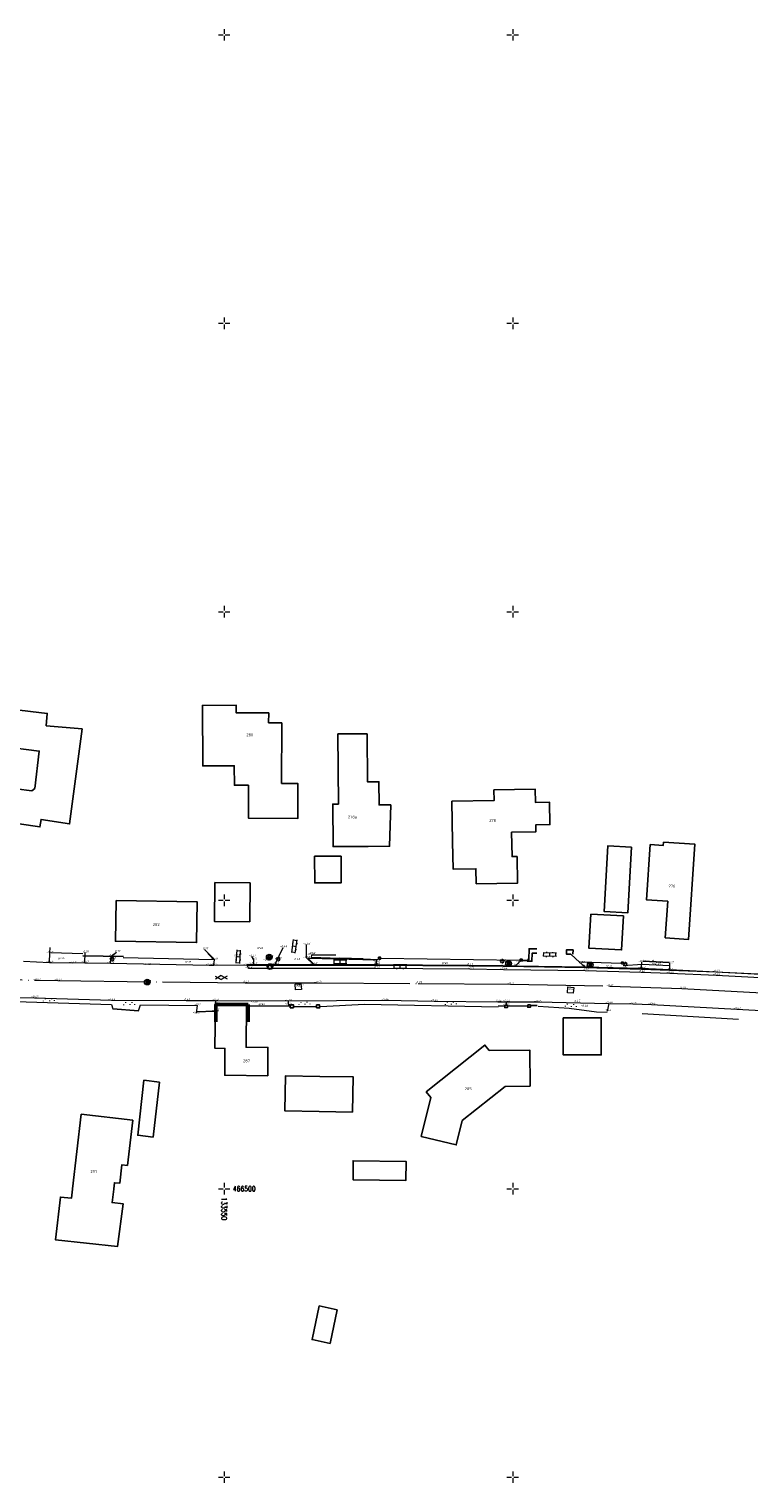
# Model space of a CAD drawing. Header units: metres. Extents: x 132947 to 136301, y 465956 to 467151.
# Tile 5 of 28: x 133516 to 133641, y 466449 to 466701. Entities that reach past the tile are written whole.
import ezdxf
from ezdxf.enums import TextEntityAlignment as Align

# ---------------------------------------------------------------- set-up
doc = ezdxf.new("R2010")
doc.units = ezdxf.units.M
doc.linetypes.add('ASWEG', pattern=[18, 16, -1, 0, -1])
doc.layers.get('0').update_dxf_attribs({"color": 8})
for name, color, linetype, lineweight in [('B-WE-GR-GRAS-T18', 253, 'Continuous', 18), ('B-WE-GW-HOOGTE-T18', 253, 'Continuous', 18), ('B-WE-IE-TERREINAFSCHEIDING_KUNSTMATIG_HEKWERK-G', 20, 'IE-TERREINAFSCHEIDING-KUNSTMATIG', 18), ('B-WE-IE-TERREINAFSCHEIDING_NATUURLIJK_HAAG MET RASTER-G', 60, 'IE-TERREINAFSCHEIDING-NATUURLIJK-HAAGRASTER', 18), ('B-WE-IE-TERREINAFSCHEIDING_NATUURLIJK_HAAG-G', 60, 'IE-TERREINAFSCHEIDING-NATUURLIJK-HAAG', 18), ('B-WE-KL-ET_LS_OV_LICHTMAST-S', 190, 'Continuous', 25), ('B01_Hoofdgebouw', 8, 'Continuous', 50), ('N-WE-OG-BEBOUWING_HUISNUMMER-T25', 7, 'Continuous', 25), ('Q03_Asweg', 8, 'ASWEG', 18), ('Q15_Brandkraan', 8, 'Continuous', 18), ('Q2203_Paal_beton', 8, 'Continuous', 18), ('Q22_Paal_overig', 8, 'Continuous', 18), ('Q28_Rioolput_gem', 8, 'Continuous', 18), ('S01_Asfalt', 8, 'Continuous', 18), ('S02_Klinkers', 8, 'Continuous', 18), ('S100_Ruitkruis', 8, 'Continuous', 18), ('S60_Zand_grind', 8, 'Continuous', 18), ('T01_Muur', 8, 'Continuous', 25), ('T10_Doorgang', 8, 'DOORGANG', 25), ('V011_Kant_asfalt', 8, 'Continuous', 18), ('V012_Kant_beton', 8, 'Continuous', 18), ('V02_Kant_klinkers', 8, 'Continuous', 18), ('V05_Kant_grindpuin', 8, 'Continuous', 18)]:
    doc.layers.add(name, color=color, linetype=linetype, lineweight=lineweight)
doc.layers.add('B-XX-OG-BEBOUWING-GV', color=8, linetype='Continuous')
doc.styles.add('NLCS-ISO-M200-T18_CURSIEF', font='NLCS-ISO.ttf', dxfattribs={"oblique": 15, "height": 0.36})
doc.styles.add('NLCS-ISO-M200-T25', font='NLCS-ISO.ttf', dxfattribs={"height": 0.5})
doc.styles.add('Romans', font='romans.shx', dxfattribs={"width": 0.7, "height": 0.9})
doc.linetypes.add('DOORGANG', pattern='A,2,-2,[15,fgm.shx,S=1,R=0,X=0,Y=0],-4', length=8)
doc.linetypes.add('IE-TERREINAFSCHEIDING-KUNSTMATIG', pattern='A,4,[82,NLCS.SHX,S=0.75,R=90,X=0,Y=0],4,-2', length=10)
doc.linetypes.add('IE-TERREINAFSCHEIDING-NATUURLIJK-HAAG', pattern='A,7,-1.5,[67,NLCS.SHX,S=0.75,R=45,X=0,Y=0],-1.5', length=10)
doc.linetypes.add('IE-TERREINAFSCHEIDING-NATUURLIJK-HAAGRASTER', pattern='A,7,-1.5,[67,NLCS.SHX,S=0.75,R=45,X=0,Y=0],-1.5,7,-1.5,[67,NLCS.SHX,S=0.75,R=0,X=0,Y=0],-1.5', length=20)

# ---------------------------------------------------------------- blocks, each defined once
blk = doc.blocks.new('ZANDGR2')
for points in [[(0.28, 1.8), (0.08, 1.8)], [(1.09, 1.1), (0.89, 1.1)], [(0.43, -0.34), (0.23, -0.34)], [(0.54, -2.02), (0.34, -2.02)], [(1.14, -1.04), (0.94, -1.04)]]:
    blk.add_lwpolyline(points)
blk = doc.blocks.new('rioolput')
for points in [[(-1, -1), (-1, 1)], [(-1, 1), (1, 1)], [(1, 1), (1, -1)], [(1, -1), (-1, -1)]]:
    blk.add_lwpolyline(points)
blk = doc.blocks.new('paal')
for points in [[(0.5, 0.5), (-0.5, -0.5)], [(-0.5, 0.5), (0.5, -0.5)], [(-0.5, -0.5), (0.5, -0.5), (0.5, 0.5), (-0.5, 0.5), (-0.5, -0.5)]]:
    blk.add_lwpolyline(points)
blk.add_circle((0, 0), 1)
blk = doc.blocks.new('klinkers2')
for p, q in [((0.01, 1.15), (0.31, 1.15)), ((0.31, -2.3), (0.31, 2.3)), ((0.31, 2.1), (1.51, 2.1)), ((0.31, 0), (1.51, 0)), ((1.51, -2.3), (1.51, 2.3)), ((1.51, 1.05), (1.81, 1.05)), ((0.01, -1.15), (0.31, -1.15)), ((0.31, -2.1), (1.51, -2.1)), ((1.51, -1.05), (1.81, -1.05))]:
    blk.add_line(p, q)
blk = doc.blocks.new('asfalt2')
for p, q in [((1.18, 2.05), (0, 0)), ((1.18, -2.05), (0, 0)), ((1.4, 0), (0.21, -2.05)), ((1.4, 0), (0.22, 2.05))]:
    blk.add_line(p, q)
blk = doc.blocks.new('brandkraan')
blk.add_lwpolyline([(-0.001, 1.001), (-0.867, -0.499), (0.866, -0.499), (-0.001, 1.001)])
blk.add_circle((0, 0), 0.999)
blk = doc.blocks.new('btpaal')
for points in [[(-1, 0), (1, 0)], [(-0.5, -0.5), (0.5, -0.5), (0.5, 0.5), (-0.5, 0.5), (-0.5, -0.5)], [(0, -1), (0, 1)]]:
    blk.add_lwpolyline(points)
blk.add_circle((0, 0), 1)
blk = doc.blocks.new('ruitkruis')
for p, q in [((-2, 0), (-0.4, 0)), ((0, 2), (0, 0.4)), ((0.4, 0), (2, 0)), ((0, -0.4), (0, -2))]:
    blk.add_line(p, q)
blk = doc.blocks.new('SKL-ET_OV_LICHTMAST-SO')
at = {"color": 0, "linetype": 'ByBlock', "lineweight": 18}
for points in [[(-1.2, 0), (-2, 0)], [(-1.4, 1.4), (-0.9, 0.9)], [(0, 2), (0, 1.2)], [(0.9, 0.9), (1.4, 1.4)], [(2, 0), (1.2, 0)], [(-1.4, -1.4), (-0.9, -0.9)], [(0, -1.2), (0, -2)], [(0.9, -0.9), (1.4, -1.4)]]:
    blk.add_lwpolyline(points, dxfattribs=at)
blk.add_circle((0, 0), 1, dxfattribs=at)

msp = doc.modelspace()

# ---------------------------------------------------------------- linework, layer by layer
at = {"layer": 'B-WE-IE-TERREINAFSCHEIDING_KUNSTMATIG_HEKWERK-G'}
for points in [[(133532.52, 466540.05), (133548.19, 466539.73), (133547.19, 466540.75)], [(133565.11, 466540.5), (133565.05, 466540.14), (133570.07, 466539.97)], [(133574.07, 466539.83), (133576.63, 466539.74)], [(133577.17, 466539.96), (133601.23, 466539.63)], [(133611.85, 466539.3), (133618.8, 466539.1)], [(133498.86, 466530.63), (133499.05, 466532.9), (133530.48, 466531.95), (133530.68, 466531.15)], [(133535.17, 466530.82), (133535.51, 466531.85), (133545.31, 466531.77), (133545.12, 466530.4)], [(133554.14, 466531.68), (133561.32, 466531.67)], [(133622.46, 466530.34), (133639.13, 466529.4)]]:
    msp.add_lwpolyline(points, dxfattribs=at)
at = {"layer": 'B-WE-IE-TERREINAFSCHEIDING_NATUURLIJK_HAAG MET RASTER-G', "flags": 128}
for points in [[(133566.69, 466531.59), (133574.3, 466532), (133597.46, 466531.51)], [(133604.4, 466531.65), (133609.78, 466531.28), (133614.5, 466530.67), (133616.39, 466530.59)]]:
    msp.add_lwpolyline(points, dxfattribs=at)
at = {"layer": 'B-WE-IE-TERREINAFSCHEIDING_NATUURLIJK_HAAG-G'}
for points in [[(133519.94, 466540.94), (133525.52, 466540.75)], [(133569.37, 466540.5), (133565.11, 466540.5)], [(133619.12, 466538.7), (133622.41, 466538.89), (133627.26, 466538.66)]]:
    msp.add_lwpolyline(points, dxfattribs=at)
at = {"layer": 'B-XX-OG-BEBOUWING-GV'}
for points in [[(133525.41, 466579.71), (133519.17, 466580.23), (133519.34, 466582.39), (133513.06, 466583.09), (133513, 466582.29), (133512.37, 466582.36), (133511.65, 466576.67), (133517.94, 466575.85), (133517.17, 466569.38), (133516.69, 466568.94), (133511.21, 466569.66), (133510.45, 466563.84), (133518.08, 466562.72), (133518.28, 466564), (133523.22, 466563.22)], [(133554.2, 466569.95), (133554.22, 466564.22), (133562.77, 466564.19), (133562.76, 466570.25), (133559.95, 466570.26), (133559.97, 466580.74), (133557.71, 466580.75), (133557.72, 466582.46), (133552.09, 466582.47), (133552.1, 466583.81), (133546.23, 466583.76), (133546.28, 466573.29), (133551.75, 466573.31), (133551.77, 466569.94)], [(133574.79, 466578.86), (133569.71, 466578.82), (133569.8, 466566.67), (133568.83, 466566.66), (133568.88, 466559.3), (133574.93, 466559.34), (133578.66, 466559.37), (133578.86, 466566.53), (133576.85, 466566.51), (133576.82, 466570.53), (133574.85, 466570.52)], [(133600.77, 466557.58), (133599.89, 466557.57), (133599.82, 466561.79), (133604.02, 466561.86), (133604, 466563.06), (133606.44, 466563.1), (133606.38, 466566.98), (133603.94, 466566.94), (133603.91, 466569.24), (133596.75, 466569.13), (133596.78, 466567.28), (133589.48, 466567.17), (133589.59, 466560.14), (133589.66, 466555.4), (133593.64, 466555.46), (133593.68, 466552.87), (133600.84, 466552.98)], [(133620.57, 466559.22), (133616.5, 466559.44), (133615.87, 466548.02), (133619.95, 466547.8)], [(133626.86, 466549.82), (133626.44, 466543.49), (133630.48, 466543.22), (133631.58, 466559.7), (133626.14, 466560.06), (133626.1, 466559.5), (133623.83, 466559.65), (133623.19, 466550.06)], [(133565.68, 466557.61), (133565.69, 466553.01), (133570.29, 466553.02), (133570.27, 466557.62)], [(133548.37, 466553.05), (133548.3, 466546.34), (133554.43, 466546.28), (133554.49, 466552.99)], [(133531.27, 466549.96), (133531.16, 466542.88), (133545.21, 466542.67), (133545.31, 466549.75)], [(133613.52, 466547.59), (133613.19, 466541.7), (133618.87, 466541.38), (133619.2, 466547.27)], [(133553.87, 466531.98), (133548.48, 466532.04), (133548.4, 466524.33), (133550.13, 466524.31), (133550.09, 466519.66), (133557.54, 466519.58), (133557.59, 466524.48), (133553.8, 466524.51)], [(133608.77, 466529.64), (133608.77, 466523.2), (133615.35, 466523.2), (133615.35, 466529.64)], [(133584.14, 466509.05), (133590.22, 466507.59), (133591.25, 466511.82), (133598.67, 466517.73), (133603.02, 466517.78), (133602.95, 466524.02), (133595.94, 466523.93), (133595.19, 466524.88), (133585.03, 466516.78), (133585.8, 466515.83)], [(133538.79, 466518.48), (133536.1, 466518.79), (133535.01, 466509.25), (133537.69, 466508.95)], [(133572.26, 466513.28), (133572.33, 466519.39), (133566.57, 466519.46), (133560.6, 466519.56), (133560.5, 466513.51), (133566.47, 466513.4)], [(133534.16, 466511.85), (133525.23, 466512.9), (133523.73, 466500), (133523.72, 466499.94), (133523.71, 466499.91), (133523.52, 466498.34), (133521.62, 466498.55), (133520.75, 466491.16), (133531.52, 466489.99), (133532.52, 466497.35), (133530.57, 466497.59), (133530.85, 466499.9), (133530.86, 466500), (133530.98, 466501.04), (133531.9, 466500.93), (133532.27, 466504.15), (133533.24, 466504.04)], [(133581.48, 466501.78), (133581.52, 466504.36), (133581.53, 466504.72), (133572.34, 466504.84), (133572.36, 466501.51), (133581.47, 466501.41)], [(133569.61, 466479), (133566.48, 466479.67), (133565.23, 466473.86), (133568.36, 466473.19)]]:
    msp.add_lwpolyline(points, close=True, dxfattribs=at)
at = {"layer": 'B01_Hoofdgebouw'}
for points in [[(133548.53, 466531.93), (133554.16, 466531.95)], [(133548.53, 466531.93), (133548.54, 466528.93)], [(133554.16, 466531.95), (133554.17, 466528.95)]]:
    msp.add_lwpolyline(points, dxfattribs=at)
at = {"layer": 'Q03_Asweg'}
msp.add_lwpolyline([(133329.32, 466540.96), (133334.66, 466540.8), (133337.82, 466540.69), (133341.09, 466540.69), (133357.02, 466540.4), (133373.41, 466540.08), (133388.29, 466539.73), (133407.63, 466539.15), (133410.95, 466539.04), (133428.63, 466538.53), (133445.9, 466538.09), (133463.18, 466537.56), (133481.42, 466537.07), (133499.01, 466536.63), (133517.5, 466536.12), (133521.2, 466536.06), (133553.61, 466535.69), (133566.19, 466535.67), (133583.63, 466535.58), (133599.64, 466535.44), (133616.81, 466535.13), (133629.34, 466534.69), (133647.63, 466533.74)], dxfattribs=at)
at = {"layer": 'T01_Muur'}
for points in [[(133602.53, 466539.45), (133603.33, 466539.43), (133603.39, 466540.83), (133604.17, 466540.83)], [(133604.17, 466541.58), (133602.83, 466541.58), (133602.82, 466539.7), (133602.57, 466539.71)], [(133611.73, 466539.16), (133611.64, 466539.17), (133611.64, 466539.2), (133610.09, 466540.64), (133609.31, 466540.67), (133609.34, 466541.43), (133610.46, 466541.4), (133610.43, 466540.63)], [(133576.77, 466539.8), (133577.1, 466539.8), (133577.1, 466540.13), (133576.77, 466540.13), (133576.77, 466539.8)], [(133601.3, 466539.48), (133601.62, 466539.47), (133601.63, 466539.8), (133601.3, 466539.81), (133601.3, 466539.48)], [(133618.87, 466538.97), (133619.16, 466538.94), (133619.18, 466539.26), (133618.87, 466539.29), (133618.87, 466538.97)], [(133561.47, 466531.89), (133562, 466531.89), (133562, 466531.35), (133561.46, 466531.35), (133561.47, 466531.89)], [(133566, 466531.33), (133566.53, 466531.33), (133566.53, 466531.86), (133566.01, 466531.86), (133566, 466531.33)], [(133598.61, 466531.79), (133599.08, 466531.8), (133599.1, 466531.4), (133598.63, 466531.39), (133598.61, 466531.79)], [(133602.61, 466531.85), (133603.07, 466531.85), (133603.07, 466531.45), (133602.61, 466531.45), (133602.61, 466531.85)]]:
    msp.add_lwpolyline(points, dxfattribs=at)
at = {"layer": 'T10_Doorgang'}
for points in [[(133525.5, 466540.37), (133532.56, 466540.22)], [(133570.07, 466539.97), (133574.07, 466539.83)], [(133601.62, 466539.57), (133602.53, 466539.55)], [(133622.55, 466539.43), (133627.2, 466539.23)], [(133530.68, 466531.15), (133535.14, 466530.83)], [(133548.46, 466530.75), (133545.16, 466530.68)], [(133562.03, 466531.59), (133565.95, 466531.54)], [(133597.5, 466531.66), (133598.55, 466531.67)], [(133599.18, 466531.64), (133602.52, 466531.68)], [(133603.15, 466531.74), (133604.25, 466531.74)]]:
    msp.add_lwpolyline(points, dxfattribs=at)
at = {"layer": 'V011_Kant_asfalt'}
for points in [[(133515.24, 466539.43), (133519.74, 466539.18), (133523.7, 466539.13), (133523.72, 466539.23), (133525.86, 466539.17), (133530.31, 466539.08), (133547.4, 466538.72), (133548.2, 466538.72), (133553.92, 466538.79), (133553.93, 466538.75), (133554.2, 466538.21), (133576.29, 466538.23), (133592.56, 466538.1), (133598.41, 466538.01), (133612.57, 466537.82), (133622.29, 466537.54), (133627.26, 466537.34), (133635.25, 466537.03), (133647.29, 466536.38)], [(133499.05, 466533.46), (133517.15, 466533.1), (133530.46, 466532.66), (133543.44, 466532.63), (133548.52, 466532.6), (133561.08, 466532.55), (133577.85, 466532.65), (133586.39, 466532.52), (133597.42, 466532.4), (133598.86, 466532.41), (133604.33, 466532.37), (133616.67, 466532.12), (133620.82, 466532.03), (133624.07, 466531.95), (133638.85, 466531.14), (133650.39, 466530.5)]]:
    msp.add_lwpolyline(points, dxfattribs=at)
at = {"layer": 'V012_Kant_beton'}
msp.add_lwpolyline([(133555.06, 466538.87), (133558.86, 466538.9), (133565.48, 466538.88), (133565.61, 466538.88), (133576.33, 466538.87), (133592.48, 466538.75), (133598.33, 466538.66), (133600.5, 466538.63), (133612.51, 466538.48), (133622.34, 466538.2), (133627.23, 466538.01), (133635.22, 466537.58), (133647.38, 466537.04)], dxfattribs=at)
at = {"layer": 'V02_Kant_klinkers'}
for points in [[(133525.86, 466539.17), (133525.92, 466540.93)], [(133530.31, 466539.08), (133530.41, 466540.31), (133531.35, 466541)], [(133548.2, 466538.72), (133548.3, 466539.71), (133546.6, 466541.46)], [(133554, 466538.75), (133553.99, 466538.85), (133555.06, 466538.87), (133555.12, 466539.72), (133554.81, 466540.23)], [(133558.86, 466538.9), (133560.25, 466541.83)], [(133565.48, 466538.88), (133564.26, 466539.99), (133564.25, 466542.31)], [(133553.93, 466538.75), (133554, 466538.75), (133558.98, 466538.76), (133576.32, 466538.75), (133592.52, 466538.65), (133598.34, 466538.55), (133612.6, 466538.35), (133622.32, 466538.07), (133627.18, 466537.9), (133635.21, 466537.57), (133647.37, 466536.94), (133654.76, 466536.51), (133672.61, 466535.42), (133687.67, 466534.46), (133702.48, 466533.39), (133708.12, 466532.96), (133725.12, 466531.67), (133731.7, 466531.19), (133743.01, 466530.38), (133747.81, 466530.06), (133758.73, 466529.44), (133773.2, 466528.54), (133790.96, 466527.47), (133803.45, 466526.74)], [(133565.61, 466538.88), (133564.68, 466539.79), (133564.66, 466539.95), (133576.36, 466539.64), (133576.33, 466538.87)], [(133600.5, 466538.63), (133601.17, 466539.31), (133601.34, 466539.47)], [(133612.51, 466538.48), (133611.82, 466539.1)]]:
    msp.add_lwpolyline(points, dxfattribs=at)
at = {"layer": 'V05_Kant_grindpuin'}
for points in [[(133519.74, 466539.18), (133519.79, 466540.87), (133519.82, 466541.82)], [(133622.34, 466538.2), (133622.4, 466539.31)], [(133627.23, 466538.01), (133627.22, 466539.08)], [(133548.52, 466532.6), (133548.49, 466530.88)], [(133561.08, 466532.55), (133561.08, 466531.91), (133561.47, 466531.89)], [(133598.86, 466532.41), (133598.87, 466531.8)], [(133616.67, 466532.12), (133616.38, 466530.78)]]:
    msp.add_lwpolyline(points, dxfattribs=at)

# ---------------------------------------------------------------- block references
at = {"layer": 'B-WE-KL-ET_LS_OV_LICHTMAST-S', "xscale": 0.2, "yscale": 0.2, "zscale": 0.2}
for p in [(133559.36, 466539.8), (133530.59, 466539.8), (133598.17, 466539.43), (133619.5, 466538.9)]:
    msp.add_blockref('SKL-ET_OV_LICHTMAST-SO', p, dxfattribs=at)
at = {"layer": 'Q15_Brandkraan', "xscale": 0.5, "yscale": 0.5, "zscale": 0.5}
msp.add_blockref('brandkraan', (133557.94, 466538.49), dxfattribs=at)
at = {"layer": 'Q2203_Paal_beton', "xscale": 0.5, "yscale": 0.5, "zscale": 0.5}
msp.add_blockref('btpaal', (133557.82, 466540.13), dxfattribs=at)
at = {"layer": 'Q22_Paal_overig', "xscale": 0.5, "yscale": 0.5, "zscale": 0.5}
for p in [(133599.3, 466539.03), (133613.45, 466538.79), (133536.67, 466535.81)]:
    msp.add_blockref('paal', p, dxfattribs=at)
at = {"layer": 'Q28_Rioolput_gem', "xscale": 0.5, "yscale": 0.5, "zscale": 0.5}
for p, rotation in [((133562.84, 466534.99), 5.280442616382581), ((133610.04, 466534.43), 355.9106717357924)]:
    msp.add_blockref('rioolput', p, dxfattribs=dict(at, rotation=rotation))
at = {"layer": 'S01_Asfalt', "xscale": 0.4999999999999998, "yscale": 0.4999999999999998, "zscale": 0.4999999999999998, "rotation": 90.7857152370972}
msp.add_blockref('asfalt2', (133549.5, 466536.24), dxfattribs=at)
at = {"layer": 'S02_Klinkers'}
for p, xscale, yscale, zscale, rotation in [((133561.73, 466542.09), 0.5, 0.5, 0.5, 352.6503659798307), ((133552.02, 466540.25), 0.4999999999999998, 0.4999999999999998, 0.4999999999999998, 356.4935385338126), ((133606.41, 466540.12), 0.4999999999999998, 0.4999999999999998, 0.4999999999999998, 88.40782107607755), ((133570.12, 466538.83), 0.5, 0.5, 0.5, 89.98475355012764), ((133580.49, 466538.03), 0.5, 0.5, 0.5, 89.98475355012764)]:
    msp.add_blockref('klinkers2', p, dxfattribs=dict(at, xscale=xscale, yscale=yscale, zscale=zscale, rotation=rotation))
at = {"layer": 'S100_Ruitkruis', "xscale": 0.5, "yscale": 0.5, "zscale": 0.5}
for p in [(133550, 466700), (133600, 466700), (133550, 466650), (133600, 466650), (133550, 466600), (133600, 466600), (133550, 466550), (133600, 466550), (133550, 466500), (133600, 466500), (133550, 466450), (133600, 466450)]:
    msp.add_blockref('ruitkruis', p, dxfattribs=at)
at = {"layer": 'S60_Zand_grind'}
for p, xscale, yscale, zscale, rotation in [((133625.03, 466538.82), 0.4999999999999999, 0.4999999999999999, 0.4999999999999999, 209.9172597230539), ((133519.53, 466532.42), 0.4999999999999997, 0.4999999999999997, 0.4999999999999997, 88.69912098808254), ((133533.45, 466531.75), 0.4999999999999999, 0.4999999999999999, 0.4999999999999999, 88.69912098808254), ((133563.83, 466531.8), 0.4999999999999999, 0.4999999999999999, 0.4999999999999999, 89.73245064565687), ((133589.18, 466531.83), 0.4999999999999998, 0.4999999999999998, 0.4999999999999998, 89.31111053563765), ((133609.96, 466531.45), 0.5, 0.5, 0.5, 84.97778409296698)]:
    msp.add_blockref('ZANDGR2', p, dxfattribs=dict(at, xscale=xscale, yscale=yscale, zscale=zscale, rotation=rotation))

# ---------------------------------------------------------------- texts
at = {"layer": 'B-WE-GR-GRAS-T18', "style": 'NLCS-ISO-M200-T18_CURSIEF', "oblique": 15}
for p in [(133555.65, 466541.57), (133521.22, 466539.87), (133543.17, 466539.22), (133587.68, 466538.97), (133616.14, 466538.47), (133555.93, 466531.86)]:
    msp.add_text('gras', height=0.36, dxfattribs=at).set_placement(p)
at = {"layer": 'B-WE-GW-HOOGTE-T18', "style": 'NLCS-ISO-M200-T18_CURSIEF', "oblique": 15}
for s, p in [('-0.46', (133519.79, 466540.87)), ('-0.39', (133525.92, 466540.93)), ('-0.41', (133530.41, 466540.31)), ('-0.32', (133531.35, 466541)), ('-0.25', (133546.6, 466541.46)), ('-0.41', (133552.02, 466540.25)), ('-0.41', (133554.81, 466540.23)), ('-0.45', (133557.82, 466540.13)), ('-0.49', (133560.25, 466541.83)), ('-0.53', (133564.25, 466542.31)), ('-0.55', (133564.26, 466539.99)), ('-0.42', (133565.02, 466540.5)), ('-0.58', (133565.14, 466540.69)), ('-0.46', (133519.74, 466539.18)), ('-0.47', (133523.7, 466539.13)), ('-0.47', (133525.86, 466539.17)), ('-0.45', (133530.31, 466539.08)), ('-0.41', (133530.59, 466539.8)), ('-0.42', (133536.64, 466538.79)), ('-0.44', (133547.4, 466538.72)), ('-0.44', (133548.2, 466538.72)), ('-0.38', (133548.3, 466539.71)), ('-0.43', (133553.92, 466538.79)), ('-0.43', (133554.2, 466538.21)), ('-0.42', (133555.06, 466538.87)), ('-0.44', (133555.12, 466539.72)), ('-0.40', (133557.35, 466539.52)), ('-0.52', (133557.94, 466538.49)), ('-0.44', (133558.86, 466538.9)), ('-0.45', (133559.36, 466539.8)), ('-0.48', (133562.5, 466539.61)), ('-0.55', (133564.68, 466539.79)), ('-0.48', (133565.48, 466538.88)), ('-0.50', (133576.29, 466538.23)), ('-0.50', (133576.32, 466538.75)), ('-0.48', (133576.33, 466538.87)), ('-0.48', (133576.37, 466539.34)), ('-0.43', (133592.48, 466538.75)), ('-0.43', (133592.56, 466538.1)), ('-0.42', (133598.17, 466539.43)), ('-0.44', (133598.34, 466538.55)), ('-0.44', (133598.41, 466538.01)), ('-0.43', (133600.5, 466538.63)), ('-0.36', (133601.17, 466539.31)), ('-0.37', (133611.82, 466539.1)), ('-0.42', (133612.51, 466538.48)), ('-0.46', (133612.57, 466537.82)), ('-0.44', (133612.6, 466538.35)), ('-0.46', (133622.29, 466537.54)), ('-0.44', (133622.32, 466538.07)), ('-0.43', (133622.34, 466538.2)), ('-0.48', (133622.4, 466539.31)), ('-0.45', (133625.03, 466538.82)), ('-0.45', (133627.18, 466537.9)), ('-0.47', (133627.22, 466539.08)), ('-0.44', (133627.26, 466537.34)), ('-0.43', (133635.21, 466537.57)), ('-0.43', (133635.22, 466537.58)), ('-0.43', (133517.5, 466536.12)), ('-0.43', (133521.2, 466536.06)), ('-0.43', (133536.67, 466535.81)), ('-0.42', (133553.61, 466535.69)), ('-0.43', (133562.84, 466534.99)), ('-0.42', (133563.12, 466535.01)), ('-0.43', (133566.19, 466535.67)), ('-0.39', (133583.63, 466535.58)), ('-0.41', (133599.64, 466535.44)), ('-0.41', (133616.81, 466535.13)), ('-0.44', (133635.25, 466537.03)), ('-0.45', (133517.15, 466533.1)), ('-0.45', (133530.46, 466532.66)), ('-0.43', (133543.44, 466532.63)), ('-0.41', (133548.52, 466532.6)), ('-0.36', (133555.19, 466532.31)), ('-0.46', (133561.08, 466532.55)), ('-0.44', (133577.85, 466532.65)), ('-0.46', (133586.39, 466532.52)), ('-0.44', (133597.42, 466532.4)), ('-0.44', (133598.86, 466532.41)), ('-0.45', (133604.33, 466532.37)), ('-0.43', (133610.04, 466534.43)), ('-0.47', (133611.03, 466532.38)), ('-0.40', (133629.34, 466534.69)), ('+0.06', (133545.12, 466530.4)), ('+0.11', (133545.31, 466531.77)), ('-0.45', (133548.46, 466530.75)), ('-0.43', (133548.49, 466530.88)), ('-0.39', (133548.53, 466531.93)), ('-0.45', (133561.08, 466531.91)), ('-0.24', (133598.87, 466531.8)), ('-0.46', (133612.42, 466531.56)), ('-0.44', (133616.38, 466530.78)), ('-0.44', (133616.67, 466532.12)), ('-0.46', (133620.82, 466532.03)), ('-0.45', (133624.07, 466531.95)), ('-0.47', (133638.85, 466531.14))]:
    msp.add_text(s, height=0.36, dxfattribs=at).set_placement(p, align=Align.CENTER)
at = {"layer": 'N-WE-OG-BEBOUWING_HUISNUMMER-T25', "style": 'NLCS-ISO-M200-T25'}
for s, p in [('280', (133554.43, 466578.66)), ('278a', (133572.23, 466564.43)), ('278', (133596.53, 466563.81)), ('276', (133627.6, 466552.46)), ('282', (133538.22, 466545.77)), ('287', (133553.87, 466522.16)), ('285', (133592.3, 466517.33)), ('291', (133527.37, 466502.98))]:
    msp.add_text(s, height=0.5, dxfattribs=at).set_placement(p, align=Align.MIDDLE_CENTER)
at = {"layer": 'S100_Ruitkruis', "style": 'Romans', "width": 0.7}
msp.add_text('466500', height=0.9, dxfattribs=at).set_placement((133551.5, 466500), align=Align.MIDDLE_LEFT)
msp.add_text('133550', height=0.9, rotation=270, dxfattribs=at).set_placement((133550, 466498.5), align=Align.MIDDLE_LEFT)

doc.saveas('drawing.dxf')
